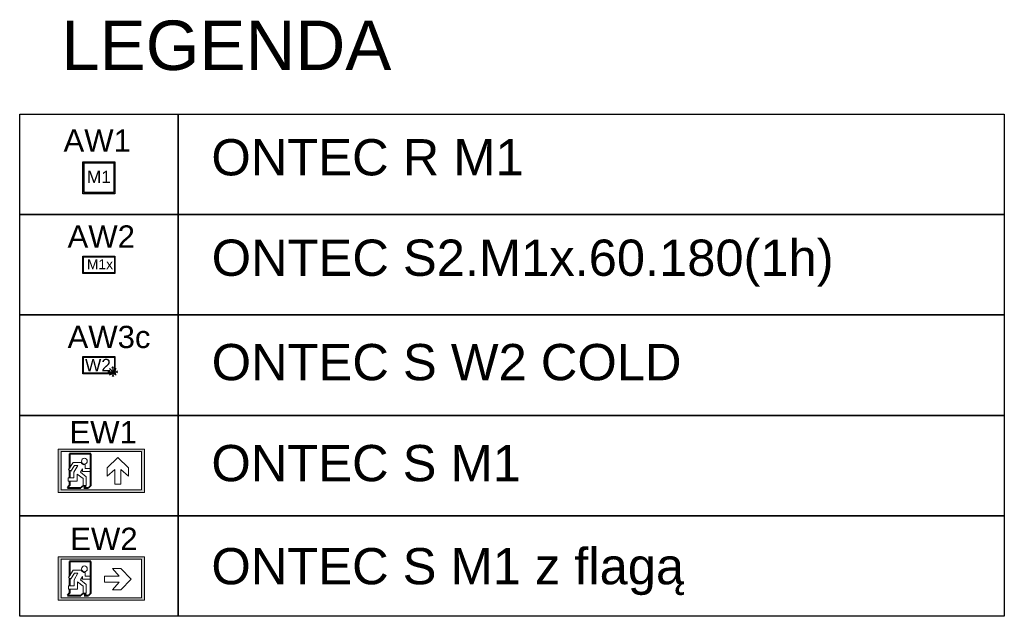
# Model space of a CAD drawing. Header units: millimetres. Extents: x 2709036 to 2756280, y 168165 to 192362.
# Tile 37 of 192: x 2711166 to 2711803, y 189684 to 190070. Entities that reach past the tile are written whole.
import ezdxf

# ---------------------------------------------------------------- set-up
doc = ezdxf.new("R2010")
doc.units = ezdxf.units.MM
doc.header["$MEASUREMENT"] = 0
doc.layers.add('Oświetlenie awaryjne', color=1, linetype='Continuous')
doc.layers.add('Oświetlenie ewakuacyjne', color=3, linetype='Continuous', lineweight=20)
doc.styles.add('Malanow_1_100', font='isocpeur.ttf')
doc.styles.get("Standard").update_dxf_attribs({"font": 'arial.ttf'})

# ---------------------------------------------------------------- blocks, each defined once
blk = doc.blocks.new('*U701')
at = {"layer": 'Oświetlenie awaryjne'}
h = blk.add_hatch(color=256, dxfattribs=at)
h.paths.add_polyline_path([(-13, 7), (13, 7), (13, -7), (-13, -7)])
h.paths.add_polyline_path([(-12.5, 6.5), (12.5, 6.5), (12.5, -6.5), (-12.5, -6.5)], flags=16)
at = {"layer": 'Oświetlenie awaryjne', "linetype": 'ByBlock'}
for p, q in [((-12.5, 6.5), (12.5, 6.5)), ((-12.5, -6.5), (-12.5, 6.5)), ((12.5, 6.5), (12.5, -6.5)), ((12.5, -6.5), (-12.5, -6.5))]:
    blk.add_line(p, q, dxfattribs=at)
at = {"layer": 'Oświetlenie awaryjne', "color": 7, "linetype": 'ByBlock'}
for p, q in [((8.19, -5.32), (7.36, -4.68)), ((7.36, -5.32), (15.14, -5.32)), ((8.19, -5.32), (7.36, -5.96)), ((8.5, -2.57), (11.25, -5.32)), ((8.5, -8.07), (11.25, -5.32)), ((9.87, -3.94), (8.83, -3.81)), ((9.87, -6.7), (8.83, -6.83)), ((9.87, -3.94), (9.74, -2.9)), ((9.87, -6.7), (9.74, -7.74)), ((11.25, -2.26), (10.61, -1.43)), ((11.25, -1.43), (11.25, -9.21)), ((11.25, -2.26), (11.89, -1.43)), ((11.25, -5.32), (14, -2.57)), ((11.25, -5.32), (14, -8.07)), ((12.63, -3.94), (12.76, -2.9)), ((12.63, -3.94), (13.67, -3.81)), ((12.63, -6.7), (13.67, -6.83)), ((12.63, -6.7), (12.76, -7.74)), ((14.31, -5.32), (15.14, -4.68)), ((14.31, -5.32), (15.14, -5.96)), ((11.25, -8.38), (10.61, -9.21)), ((11.25, -8.38), (11.89, -9.21))]:
    blk.add_line(p, q, dxfattribs=at)
at = {"layer": 'Oświetlenie awaryjne', "linetype": 'ByBlock'}
blk.add_lwpolyline([(-13, 7), (13, 7), (13, -7), (-13, -7)], close=True, dxfattribs=at)
at = {"layer": 'Oświetlenie awaryjne', "attachment_point": 1, "style": 'Malanow_1_100'}
for s, insert, char_height in [('{\\fArial|b0|i0|c238|p34;AW3\\C5;c}', (-25.34, 31.85), 18), ('{\\fArial|b0|i0|c238|p34;W2}', (-11.23, 5.13), 10)]:
    blk.add_mtext_dynamic_manual_height_columns(s, width=42.9792, gutter_width=669.53, heights=[0], dxfattribs=dict(at, insert=insert, char_height=char_height))
blk = doc.blocks.new('DG')
at = {"layer": 'Oświetlenie ewakuacyjne', "linetype": 'ByBlock'}
h = blk.add_hatch(color=256, dxfattribs=at)
h.paths.add_polyline_path([(-0.92, 34.23), (69.08, 34.23), (69.08, -0.77), (-0.92, -0.77)])
h.paths.add_polyline_path([(1.54, 32.26), (66.63, 32.26), (66.63, 1.21), (1.54, 1.21)], flags=16)
at = {"layer": 'Oświetlenie ewakuacyjne'}
for p, q in [((12.09, 19.05), (20.78, 27.53)), ((20.78, 27.53), (29.47, 19.05)), ((12.09, 12.28), (12.09, 19.05)), ((18.37, 17.8), (12.09, 12.28)), ((18.37, 5.81), (18.37, 17.8)), ((29.47, 12.28), (23.19, 17.8)), ((23.19, 17.8), (23.19, 5.81)), ((29.47, 19.05), (29.47, 12.28)), ((47.27, 18.64), (42.7, 18.64)), ((42.7, 18.64), (42.7, 16.29)), ((42.7, 16.29), (49.38, 16.28)), ((47.27, 21.68), (47.27, 18.64)), ((49.38, 16.28), (49.38, 18.44)), ((49.38, 18.44), (50.94, 15.55)), ((57, 23.48), (50.5, 23.49)), ((56.23, 15.6), (53.21, 21.11)), ((53.21, 21.11), (55.91, 21.11)), ((55.91, 21.11), (58.82, 16.48)), ((60.56, 17.65), (57, 23.48)), ((58.82, 16.48), (60.56, 17.65)), ((50.94, 15.55), (46.32, 11.89)), ((46.32, 11.89), (46.32, 4.82)), ((48.88, 10.54), (53.52, 13.99)), ((48.88, 4.82), (48.88, 10.54)), ((53.52, 13.99), (53.51, 8.22)), ((53.51, 8.22), (60.78, 8.22)), ((56.23, 10.93), (56.23, 15.6)), ((60.79, 10.93), (56.23, 10.93)), ((60.78, 8.22), (60.79, 10.93)), ((23.19, 5.81), (18.37, 5.81)), ((46.32, 4.82), (48.88, 4.82)), ((46.75, 4.39), (49.31, 4.39))]:
    blk.add_line(p, q, dxfattribs=at)
at = {"layer": 'Oświetlenie ewakuacyjne', "lineweight": 40}
for p, q in [((42.7, 30.38), (59.77, 30.38)), ((42.7, 4.82), (42.7, 30.38)), ((59.77, 30.38), (59.77, 18.95)), ((59.77, 17.11), (59.77, 10.93)), ((59.77, 8.22), (59.77, 4.82)), ((42.7, 4.82), (44.51, 3.02)), ((48.13, 3.02), (44.51, 3.02)), ((46.75, 4.39), (48.13, 3.02)), ((49.31, 4.39), (50.69, 3.02)), ((61.58, 3.02), (50.69, 3.02)), ((59.77, 4.82), (61.58, 3.02))]:
    blk.add_line(p, q, dxfattribs=at)
at = {"layer": 'Oświetlenie ewakuacyjne'}
for points in [[(-0.92, 34.23), (69.08, 34.23), (69.08, -0.77), (-0.92, -0.77)], [(1.54, 32.26), (66.63, 32.26), (66.63, 1.21), (1.54, 1.21)]]:
    blk.add_lwpolyline(points, close=True, dxfattribs=at)
blk.add_circle((47.8, 24.52), 2.34, dxfattribs=at)
blk.add_arc((47.8, 24.52), 2.88, 259.40031, 339.13959, dxfattribs=at)
blk = doc.blocks.new('*U714')
at = {"layer": 'Oświetlenie ewakuacyjne', "color": 1, "linetype": 'ByBlock', "xscale": -1, "rotation": 359.9999999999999}
blk.add_blockref('DG', (69.08, 0.76), dxfattribs=at)
at = {"layer": 'Oświetlenie ewakuacyjne', "insert": (9.21, 57.69), "char_height": 18, "attachment_point": 1, "style": 'Malanow_1_100'}
blk.add_mtext_dynamic_manual_height_columns('{\\fArial|b0|i0|c238|p34;EW1}', width=42.9792, gutter_width=669.53, heights=[0], dxfattribs=at)
blk = doc.blocks.new('DB')
at = {"layer": 'Oświetlenie ewakuacyjne', "linetype": 'ByBlock'}
h = blk.add_hatch(color=256, dxfattribs=at)
h.paths.add_polyline_path([(-0.92, 34.23), (69.08, 34.23), (69.08, -0.77), (-0.92, -0.77)])
h.paths.add_polyline_path([(1.54, 32.26), (66.63, 32.26), (66.63, 1.21), (1.54, 1.21)], flags=16)
at = {"layer": 'Oświetlenie ewakuacyjne'}
for p, q in [((9.88, 16.28), (18.37, 24.97)), ((18.37, 24.97), (25.13, 24.97)), ((25.13, 24.97), (19.61, 18.7)), ((18.37, 7.59), (9.88, 16.28)), ((19.61, 18.7), (31.61, 18.7)), ((31.61, 18.7), (31.61, 13.87)), ((47.27, 18.64), (42.7, 18.64)), ((42.7, 16.29), (49.38, 16.28)), ((47.27, 21.68), (47.27, 18.64)), ((49.38, 16.28), (49.38, 18.44)), ((49.38, 18.44), (50.94, 15.55)), ((57, 23.48), (50.5, 23.49)), ((56.23, 15.6), (53.21, 21.11)), ((53.21, 21.11), (55.91, 21.11)), ((55.91, 21.11), (58.82, 16.48)), ((60.56, 17.65), (57, 23.48)), ((58.82, 16.48), (60.56, 17.65)), ((31.61, 13.87), (19.61, 13.87)), ((19.61, 13.87), (25.13, 7.59)), ((50.94, 15.55), (46.32, 11.89)), ((46.32, 11.89), (46.32, 4.82)), ((48.88, 10.54), (53.52, 13.99)), ((48.88, 4.82), (48.88, 10.54)), ((53.52, 13.99), (53.51, 8.22)), ((53.51, 8.22), (60.78, 8.22)), ((56.23, 10.93), (56.23, 15.6)), ((60.79, 10.93), (56.23, 10.93)), ((60.78, 8.22), (60.79, 10.93)), ((25.13, 7.59), (18.37, 7.59)), ((46.32, 4.82), (48.88, 4.82)), ((46.75, 4.39), (49.31, 4.39))]:
    blk.add_line(p, q, dxfattribs=at)
at = {"layer": 'Oświetlenie ewakuacyjne', "lineweight": 40}
for p, q in [((42.7, 30.38), (59.77, 30.38)), ((42.7, 15.91), (42.7, 30.38)), ((59.77, 30.38), (59.77, 18.95)), ((42.7, 4.82), (42.7, 16.29)), ((59.77, 17.11), (59.77, 10.93)), ((59.77, 8.22), (59.77, 4.82)), ((42.7, 4.82), (44.51, 3.02)), ((48.13, 3.02), (44.51, 3.02)), ((46.75, 4.39), (48.13, 3.02)), ((49.31, 4.39), (50.69, 3.02)), ((61.58, 3.02), (50.69, 3.02)), ((59.77, 4.82), (61.58, 3.02))]:
    blk.add_line(p, q, dxfattribs=at)
at = {"layer": 'Oświetlenie ewakuacyjne'}
for points in [[(-0.92, 34.23), (69.08, 34.23), (69.08, -0.77), (-0.92, -0.77)], [(1.54, 32.26), (66.63, 32.26), (66.63, 1.21), (1.54, 1.21)]]:
    blk.add_lwpolyline(points, close=True, dxfattribs=at)
blk.add_circle((47.8, 24.52), 2.34, dxfattribs=at)
blk.add_arc((47.8, 24.52), 2.88, 259.40031, 339.13959, dxfattribs=at)
blk = doc.blocks.new('*U716')
at = {"layer": 'Oświetlenie ewakuacyjne', "linetype": 'ByBlock', "xscale": -1}
blk.add_blockref('DB', (69.08, 0.76), dxfattribs=at)
at = {"layer": 'Oświetlenie ewakuacyjne', "insert": (9.79, 58.58), "char_height": 18, "attachment_point": 1, "style": 'Malanow_1_100'}
blk.add_mtext_dynamic_manual_height_columns('{\\fArial|b0|i0|c238|p34;EW2}', width=42.9792, gutter_width=669.53, heights=[0], dxfattribs=at)
blk = doc.blocks.new('*U718')
at = {"layer": 'Oświetlenie awaryjne'}
h = blk.add_hatch(color=256, dxfattribs=at)
h.dxf.hatch_style = 1
h.paths.add_polyline_path([(-13, -13), (13, -13), (13, 13), (-13, 13)])
h.paths.add_polyline_path([(-12, -12), (12, -12), (12, 12), (-12, 12)], flags=16)
for points in [[(-13, 13), (13, 13), (13, -13), (-13, -13)], [(-12, 12), (12, 12), (12, -12), (-12, -12)]]:
    blk.add_lwpolyline(points, close=True, dxfattribs=at)
at = {"layer": 'Oświetlenie awaryjne', "attachment_point": 1, "style": 'Malanow_1_100'}
for s, width, insert, char_height in [('{\\fArial|b0|i0|c238|p34;AW1}', 59.6663, (-28.61, 39.11), 18), ('\\pxqc;{\\fArial|b0|i0|c238|p34;M1}', 26, (-13, 5.68), 10)]:
    blk.add_mtext_dynamic_manual_height_columns(s, width=width, gutter_width=669.53, heights=[0], dxfattribs=dict(at, insert=insert, char_height=char_height))
blk = doc.blocks.new('*U720')
at = {"layer": 'Oświetlenie awaryjne'}
h = blk.add_hatch(color=256, dxfattribs=at)
h.paths.add_polyline_path([(-13, 7), (13, 7), (13, -7), (-13, -7)])
h.paths.add_polyline_path([(-12.5, 6.5), (12.5, 6.5), (12.5, -6.5), (-12.5, -6.5)], flags=16)
at = {"layer": 'Oświetlenie awaryjne', "linetype": 'ByBlock'}
for p, q in [((-12.5, 6.5), (12.5, 6.5)), ((-12.5, -6.5), (-12.5, 6.5)), ((12.5, 6.5), (12.5, -6.5)), ((12.5, -6.5), (-12.5, -6.5))]:
    blk.add_line(p, q, dxfattribs=at)
blk.add_lwpolyline([(-13, 7), (13, 7), (13, -7), (-13, -7)], close=True, dxfattribs=at)
at = {"layer": 'Oświetlenie awaryjne', "attachment_point": 1, "style": 'Malanow_1_100'}
for s, insert, char_height in [('{\\fArial|b0|i0|c238|p34;AW2}', (-25.34, 31.85), 18), ('{\\fArial|b0|i0|c238|p34;M1x}', (-9.68, 4.41), 8)]:
    blk.add_mtext_dynamic_manual_height_columns(s, width=42.9792, gutter_width=669.53, heights=[0], dxfattribs=dict(at, insert=insert, char_height=char_height))

msp = doc.modelspace()

# ---------------------------------------------------------------- linework, layer by layer
at = {"layer": 'Oświetlenie awaryjne', "linetype": 'ByBlock'}
for points in [[(2711166.14, 190009.23), (2711268.65, 190009.23), (2711268.65, 189944.24), (2711166.14, 189944.24)], [(2711268.65, 190009.23), (2711803.23, 190009.23), (2711803.23, 189944.24), (2711268.65, 189944.24)], [(2711166.14, 189944.24), (2711268.65, 189944.24), (2711268.65, 189879.24), (2711166.14, 189879.24)], [(2711268.65, 189944.24), (2711803.23, 189944.24), (2711803.23, 189879.24), (2711268.65, 189879.24)], [(2711166.14, 189879.24), (2711268.65, 189879.24), (2711268.65, 189814.25), (2711166.14, 189814.25)], [(2711268.65, 189879.24), (2711803.23, 189879.24), (2711803.23, 189814.25), (2711268.65, 189814.25)], [(2711166.14, 189814.25), (2711268.65, 189814.25), (2711268.65, 189749.26), (2711166.14, 189749.26)], [(2711268.65, 189814.25), (2711803.23, 189814.25), (2711803.23, 189749.26), (2711268.65, 189749.26)], [(2711166.14, 189749.26), (2711268.65, 189749.26), (2711268.65, 189684.26), (2711166.14, 189684.26)], [(2711268.65, 189749.26), (2711803.23, 189749.26), (2711803.23, 189684.26), (2711268.65, 189684.26)]]:
    msp.add_lwpolyline(points, close=True, dxfattribs=at)

# ---------------------------------------------------------------- block references
at = {"layer": 'Oświetlenie awaryjne', "xscale": 0.8, "yscale": 0.8, "zscale": 0.8}
msp.add_blockref('*U718', (2711217.39, 189968.01), dxfattribs=at)
at = {"layer": 'Oświetlenie awaryjne', "linetype": 'ByBlock', "xscale": 0.8, "yscale": 0.8, "zscale": 0.8}
for name, p in [('*U720', (2711217.39, 189911.74)), ('*U701', (2711217.39, 189846.75))]:
    msp.add_blockref(name, p, dxfattribs=at)
at = {"layer": 'Oświetlenie ewakuacyjne', "linetype": 'ByBlock', "xscale": 0.8, "yscale": 0.8, "zscale": 0.8}
for name, p in [('*U714', (2711190.97, 189764.43)), ('*U716', (2711191, 189694.72))]:
    msp.add_blockref(name, p, dxfattribs=at)

# ---------------------------------------------------------------- texts
at = {"layer": 'Oświetlenie awaryjne', "color": 4, "insert": (2711193, 190069.75), "char_height": 32, "width": 1161.6867, "attachment_point": 1, "style": 'Malanow_1_100'}
msp.add_mtext('{\\fArial|b0|i0|c238|p34;\\C7;LEGENDA}', dxfattribs=at)
at = {"layer": 'Oświetlenie awaryjne', "attachment_point": 1}
for s, insert, char_height, width in [('ONTEC R M1 ', (2711290.18, 189993.02), 23.4556, 1326.1727), ('ONTEC S2.M1x.60.180(1h)', (2711290.36, 189928.03), 23.4556, 1326.1727), ('ONTEC S W2 COLD', (2711290.36, 189860.48), 23.4556, 1326.1727), ('ONTEC S M1', (2711290.18, 189795.13), 23.456, 1625.3902), ('ONTEC S M1 z flagą', (2711290.18, 189728.43), 23.4556, 1566.2808)]:
    msp.add_mtext(s, dxfattribs=dict(at, insert=insert, char_height=char_height, width=width))

doc.saveas('drawing.dxf')
